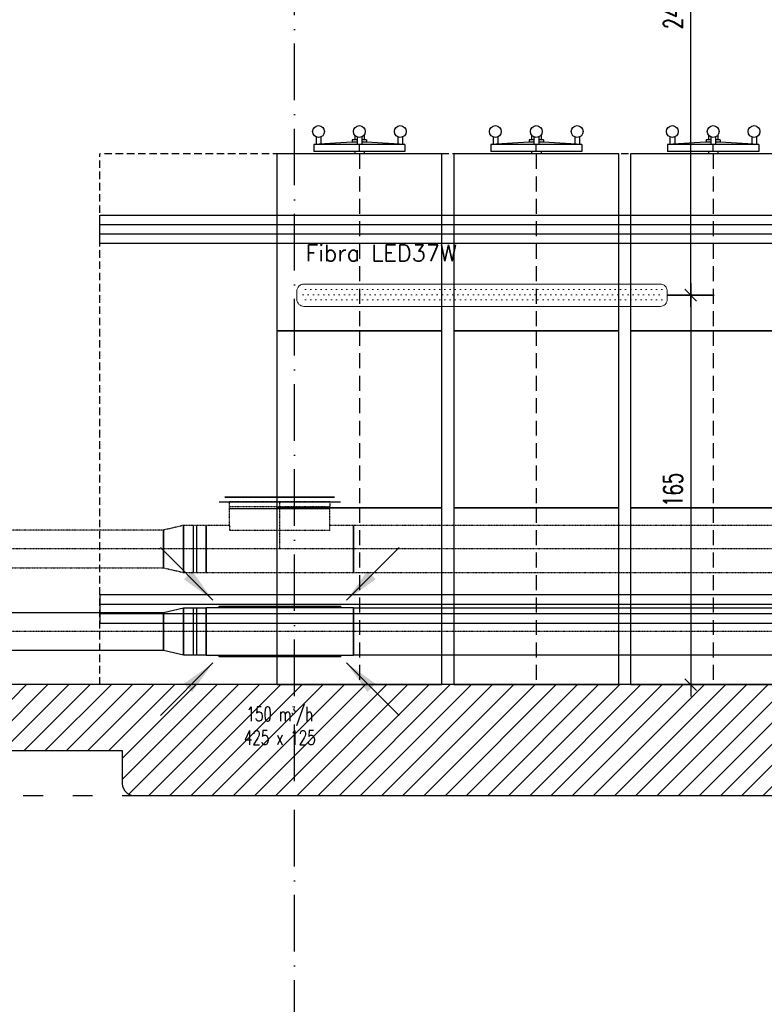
# Model space of a CAD drawing. Header units: millimetres. Extents: x 167273 to 188273, y -125105 to -88145.
# Tile 97 of 210: x 180456 to 180771, y -122516 to -122099. Entities that reach past the tile are written whole.
import ezdxf

# ---------------------------------------------------------------- set-up
doc = ezdxf.new("R2010")
doc.units = ezdxf.units.MM
doc.header["$PDMODE"] = 35
doc.header["$PDSIZE"] = 5
for name, pattern in [('ACAD_ISO03W100', [30, 12, -18]), ('ACAD_ISO10W100', [18, 12, -3, 0, -3]), ('DASHDOT', [1, 0.5, -0.25, 0, -0.25]), ('HIDDEN', [9.525, 6.35, -3.175]), ('WENT_2', [1.5, 0.5, -1]), ('WENT_3', [1.6, 0.5, -0.5, 0.1, -0.5])]:
    doc.linetypes.add(name, pattern=pattern)
for name, color, linetype in [('a-osie', 1, 'ACAD_ISO10W100'), ('a-wymiary', 9, 'Continuous'), ('b-cienka', 9, 'Continuous'), ('b-przerywana1', 9, 'ACAD_ISO03W100'), ('b-ściany', 2, 'Continuous'), ('c-meb_przerywana', 5, 'HIDDEN'), ('c-meble', 5, 'Continuous'), ('c-wyposażenie', 5, 'Continuous'), ('FLUID-N-BIB-SYM', 7, 'Continuous'), ('FLUID-W-BIB-120-ARRGR', 7, 'Continuous'), ('FLUID-W-BIB-SYM', 7, 'Continuous'), ('h-hatch', 8, 'Continuous')]:
    doc.layers.add(name, color=color, linetype=linetype)
for name, color, linetype, lineweight in [('EL_oprawy', 72, 'Continuous', 5), ('FLUID-N-BIB', 8, 'Continuous', 30), ('FLUID-W-BIB', 220, 'Continuous', 30)]:
    doc.layers.add(name, color=color, linetype=linetype, lineweight=lineweight)
doc.layers.add('x-pom', color=6, linetype='HIDDEN', plot=False)
doc.styles.add('ES1', font='romans.shx', dxfattribs={"width": 0.7, "height": 12})
doc.styles.add('FDBES', font='romans.shx', dxfattribs={"width": 0.7, "height": 10})
doc.styles.add('PPAB_50', font='romans.shx', dxfattribs={"width": 0.7, "height": 8})
doc.styles.add('ROMANS', font='romans.shx', dxfattribs={"width": 0.7, "height": 10})
doc.dimstyles.new('FDBES', dxfattribs={"dimscale": 50, "dimtxt": 4, "dimasz": 2.5, "dimexe": 0.8, "dimexo": 2, "dimgap": 1, "dimtad": 1, "dimdsep": 46, "dimtxsty": 'FDBES', "dimcen": 2.5, "dimclrd": 4, "dimclre": 5, "dimadec": 0, "dimazin": 0, "dimtfac": 1, "dimtmove": 0, "dimatfit": 3, "dimfxl": 0, "dimarcsym": 0})
doc.dimstyles.new('newPPAB_50', dxfattribs={"dimscale": 0, "dimtxt": 8, "dimasz": 1, "dimexe": 10, "dimexo": 10, "dimgap": 3.5, "dimtad": 1, "dimdec": 0, "dimzin": 0, "dimdsep": 46, "dimtxsty": 'PPAB_50', "dimblk": 'tick_50', "dimcen": 0.09, "dimdle": 5, "dimse1": 1, "dimse2": 1, "dimclrd": 9, "dimclre": 9, "dimclrt": 161, "dimadec": 0, "dimazin": 0, "dimtfac": 1, "dimtdec": 0, "dimtix": 1, "dimtofl": 0, "dimtmove": 2, "dimatfit": 3, "dimldrblk": 'tick_50', "dimfxl": 0, "dimtolj": 1, "dimtzin": 0, "dimarcsym": 0})

# ---------------------------------------------------------------- blocks, each defined once
blk = doc.blocks.new('LED 37W')
h = blk.add_hatch()
h.set_pattern_fill('DOTS', color=256, scale=35)
h.set_pattern_definition([(0, (8e-13, -4e-12), (1.09375, 2.1875), [0, -2.1875])])
h.paths.add_polyline_path([(76.5, 2.75), (-76.5, 2.75), (-76.5, -2.75), (76.5, -2.75)])
blk.add_lwpolyline([(-75.5, -4.75), (75.5, -4.75, 0.414214), (78.5, -1.75), (78.5, 1.75, 0.414214), (75.5, 4.75), (-75.5, 4.75, 0.414214), (-78.5, 1.75), (-78.5, -1.75, 0.414214)], format="xyb", close=True)
at = {"style": 'ES1', "flags": 1}
blk.add_attdef('TYP', (-74.8, 30.4), '', height=12, rotation=360, dxfattribs=at)
at = {"style": 'ES1'}
blk.add_attdef('KOD', (-74.8, 14.37), '', height=12, rotation=360, dxfattribs=at)
blk = doc.blocks.new('*U880')
at = {"linetype": 'Continuous', "lineweight": -2}
for p, q in [((-1000, 0), (-1000, 100)), ((1000, 100), (1000, 0)), ((-1000, -100), (-1000, 0)), ((1000, 0), (1000, -100))]:
    blk.add_line(p, q, dxfattribs=at)
at = {"color": 0, "linetype": 'ByBlock', "lineweight": -2}
for p, q in [((-1000, 100), (1000, 100)), ((1000, -100), (-1000, -100))]:
    blk.add_line(p, q, dxfattribs=at)
at = {"layer": 'FLUID-N-BIB-SYM', "linetype": 'DASHDOT', "lineweight": -3}
blk.add_line((-1000, 0), (1000, 0), dxfattribs=at)
blk = doc.blocks.new('*U1015')
at = {"linetype": 'Continuous', "lineweight": -2}
for p, q in [((-212.5, 200), (-257.5, 200)), ((212.5, 200), (-212.5, 200)), ((257.5, 200), (212.5, 200)), ((-312.5, -100), (-312.5, 100)), ((312.5, 100), (312.5, -100))]:
    blk.add_line(p, q, dxfattribs=at)
at = {"color": 0, "linetype": 'ByBlock', "lineweight": -2}
for p, q in [((-212.5, 200), (-212.5, 170)), ((-212.5, 78.1), (-212.5, 170)), ((212.5, 170), (212.5, 200)), ((212.5, 100), (212.5, 170)), ((-312.5, 100), (-212.5, 100)), ((212.5, 100), (212.5, 78.1)), ((212.5, 100), (312.5, 100)), ((-212.5, 78.1), (212.5, 78.1)), ((312.5, -100), (-312.5, -100))]:
    blk.add_line(p, q, dxfattribs=at)
at = {"linetype": 'Continuous', "lineweight": -3}
blk.add_line((-212.5, 170), (212.5, 170), dxfattribs=at)
at = {"layer": 'FLUID-N-BIB-SYM', "linetype": 'DASHDOT', "lineweight": -3}
for p, q in [((0, 0), (0, 200)), ((0, 180), (0, 200)), ((-312.5, 0), (312.5, 0))]:
    blk.add_line(p, q, dxfattribs=at)
blk = doc.blocks.new('*U879')
at = {"linetype": 'Continuous', "lineweight": -2}
for p, q in [((-42.5, 0), (-42.5, 100)), ((42.5, 80), (42.5, 0)), ((-42.5, -100), (-42.5, 0)), ((42.5, 0), (42.5, -80))]:
    blk.add_line(p, q, dxfattribs=at)
at = {"color": 0, "linetype": 'ByBlock', "lineweight": -2}
for p, q in [((-42.5, 100), (42.5, 80)), ((42.5, -80), (-42.5, -100))]:
    blk.add_line(p, q, dxfattribs=at)
at = {"layer": 'FLUID-N-BIB-SYM', "linetype": 'DASHDOT', "lineweight": -3}
blk.add_line((-42.5, 0), (42.5, 0), dxfattribs=at)
blk = doc.blocks.new('*U878')
at = {"linetype": 'Continuous', "lineweight": -2}
for p, q in [((-47.5, 0), (-47.5, 100)), ((47.5, 100), (47.5, 0)), ((-47.5, -100), (-47.5, 0)), ((47.5, 0), (47.5, -100))]:
    blk.add_line(p, q, dxfattribs=at)
at = {"color": 0, "linetype": 'ByBlock', "lineweight": -2}
for p, q in [((-47.5, 100), (47.5, 100)), ((47.5, -100), (-47.5, -100))]:
    blk.add_line(p, q, dxfattribs=at)
at = {"linetype": 'Continuous', "lineweight": -3}
for p, q in [((-7.5, 100), (-7.5, -100)), ((7.5, 100), (7.5, -100))]:
    blk.add_line(p, q, dxfattribs=at)
at = {"layer": 'FLUID-N-BIB-SYM', "linetype": 'DASHDOT', "lineweight": -3}
blk.add_line((-47.5, 0), (47.5, 0), dxfattribs=at)
blk = doc.blocks.new('*U877')
at = {"linetype": 'Continuous', "lineweight": -2}
for p, q in [((-750, 0), (-750, 80)), ((750, 80), (750, 0)), ((-750, -80), (-750, 0)), ((750, 0), (750, -80))]:
    blk.add_line(p, q, dxfattribs=at)
at = {"color": 0, "linetype": 'ByBlock', "lineweight": -2}
for p, q in [((-750, 80), (750, 80)), ((750, -80), (-750, -80))]:
    blk.add_line(p, q, dxfattribs=at)
at = {"layer": 'FLUID-N-BIB-SYM', "linetype": 'DASHDOT', "lineweight": -3}
blk.add_line((-750, 0), (750, 0), dxfattribs=at)
blk = doc.blocks.new('*U1010')
at = {"color": 0, "linetype": 'ByBlock', "lineweight": -2}
for p, q in [((-232.5, 0), (-212.5, 0)), ((-232.5, 0, 20), (232.5, 0, 20)), ((212.5, 0), (-212.5, 0)), ((-212.5, 0, -20), (-212.5, 0)), ((-212.5, 0, -20), (212.5, 0, -20)), ((212.5, 0), (212.5, 0, -20)), ((212.5, 0), (232.5, 0))]:
    blk.add_line(p, q, dxfattribs=at)
at = {"linetype": 'Continuous', "lineweight": -3}
for p, q in [((232.5, 0, 20), (-232.5, 0, 20)), ((-232.5, 0, 20), (232.5, 0, 20))]:
    blk.add_line(p, q, dxfattribs=at)
blk = doc.blocks.new('*U876')
at = {"color": 0, "linetype": 'ByBlock', "lineweight": -2}
for p, q in [((1000, 0, -100), (-1000, 0, -100)), ((-1000, 0, 100), (1000, 0, 100))]:
    blk.add_line(p, q, dxfattribs=at)
at = {"linetype": 'Continuous', "lineweight": -2}
for p, q in [((1000, 0, -100), (1000, 0, 100)), ((-1000, 0, 100), (-1000, 0, -100))]:
    blk.add_line(p, q, dxfattribs=at)
at = {"layer": 'FLUID-W-BIB-SYM', "linetype": 'WENT_3', "lineweight": -3}
blk.add_line((-1000, 0), (1000, 0), dxfattribs=at)
blk = doc.blocks.new('*U1006')
at = {"color": 0, "linetype": 'ByBlock', "lineweight": -2}
for p, q in [((312.5, 0, 100), (-312.5, 0, 100)), ((-312.5, 0, -100), (312.5, 0, -100)), ((-250, 0, -100), (-257.5, 0, -107.5)), ((-257.5, 0, 107.5), (-250, 0, 100)), ((257.5, 0, -107.5), (250, 0, -100)), ((257.5, 0, 107.5), (250, 0, 100))]:
    blk.add_line(p, q, dxfattribs=at)
at = {"linetype": 'Continuous', "lineweight": -2}
for p, q in [((312.5, 0), (312.5, 0, 100)), ((-312.5, 0), (-312.5, 0, -100)), ((-312.5, 0, 100), (-312.5, 0)), ((257.5, 0, -107.5), (-257.5, 0, -107.5)), ((-257.5, 0, 107.5), (257.5, 0, 107.5)), ((-257.5, 0, -107.5), (-257.5, 0, -100)), ((-257.5, 0, 100), (-257.5, 0, 107.5)), ((257.5, 0, 107.5), (257.5, 0, 100)), ((257.5, 0, -100), (257.5, 0, -107.5)), ((312.5, 0, -100), (312.5, 0))]:
    blk.add_line(p, q, dxfattribs=at)
at = {"layer": 'FLUID-W-BIB-SYM', "linetype": 'WENT_3', "lineweight": -3}
blk.add_line((-312.5, 0), (312.5, 0), dxfattribs=at)
blk = doc.blocks.new('*U875')
at = {"color": 0, "linetype": 'ByBlock', "lineweight": -2}
for p, q in [((42.5, 0, -80), (-42.5, 0, -100)), ((-42.5, 0, 100), (42.5, 0, 80))]:
    blk.add_line(p, q, dxfattribs=at)
at = {"linetype": 'Continuous', "lineweight": -2}
for p, q in [((-42.5, 0, 100), (-42.5, 0, -100)), ((42.5, 0, -80), (42.5, 0, 80))]:
    blk.add_line(p, q, dxfattribs=at)
at = {"layer": 'FLUID-W-BIB-SYM', "linetype": 'WENT_3', "lineweight": -3}
blk.add_line((-42.5, 0), (42.5, 0), dxfattribs=at)
blk = doc.blocks.new('*U874')
at = {"color": 0, "linetype": 'ByBlock', "lineweight": -2}
for p, q in [((47.5, 0, -100), (-47.5, 0, -100)), ((-47.5, 0, 100), (47.5, 0, 100))]:
    blk.add_line(p, q, dxfattribs=at)
at = {"linetype": 'Continuous', "lineweight": -2}
for p, q in [((-47.5, 0, 100), (-47.5, 0, -100)), ((47.5, 0, -100), (47.5, 0, 100))]:
    blk.add_line(p, q, dxfattribs=at)
at = {"linetype": 'Continuous', "lineweight": -3}
for p, q in [((-7.5, 0, -100), (-7.5, 0, 100)), ((7.5, 0, -100), (7.5, 0, 100))]:
    blk.add_line(p, q, dxfattribs=at)
at = {"layer": 'FLUID-W-BIB-SYM', "linetype": 'WENT_3', "lineweight": -3}
blk.add_line((-47.5, 0), (47.5, 0), dxfattribs=at)
blk = doc.blocks.new('*U873')
at = {"color": 0, "linetype": 'ByBlock', "lineweight": -2}
for p, q in [((750, 0, -80), (-750, 0, -80)), ((-750, 0, 80), (750, 0, 80))]:
    blk.add_line(p, q, dxfattribs=at)
at = {"linetype": 'Continuous', "lineweight": -2}
for p, q in [((-750, 0, 80), (-750, 0, -80)), ((750, 0, -80), (750, 0, 80))]:
    blk.add_line(p, q, dxfattribs=at)
at = {"layer": 'FLUID-W-BIB-SYM', "linetype": 'WENT_3', "lineweight": -3}
blk.add_line((-750, 0), (750, 0), dxfattribs=at)
blk = doc.blocks.new('regal trerowanie g')
at = {"layer": 'c-meble', "ltscale": 0.5}
for p, q in [((23808.2, -32951.9), (23808.2, -32955)), ((23810.2, -32951.9), (23810.2, -32954.77)), ((23823.53, -32953.11), (23823.53, -32954.11)), ((23825.53, -32953.11), (23823.53, -32953.11)), ((23824.53, -32951.11), (23824.53, -32953.11)), ((23825.53, -32951.9), (23825.53, -32955.11)), ((23827.53, -32951.9), (23827.53, -32955.11)), ((23829.53, -32953.11), (23827.53, -32953.11)), ((23828.53, -32951.11), (23828.53, -32953.11)), ((23829.53, -32953.11), (23829.53, -32954.11)), ((23842.85, -32951.9), (23842.85, -32954.95)), ((23844.85, -32951.9), (23844.85, -32955.06)), ((23823.32, -32954.11), (23807.2, -32955.11)), ((23845.85, -32955.11), (23807.2, -32955.11)), ((23807.2, -32955.11), (23807.2, -32958.11)), ((23825.53, -32954.11), (23823.32, -32954.11)), ((23826.53, -32958.11), (23826.53, -32955.11)), ((23829.53, -32954.11), (23827.53, -32954.11)), ((23845.85, -32955.11), (23829.53, -32954.11)), ((23845.85, -32955.11), (23845.85, -32958.11)), ((23845.85, -32958.11), (23807.2, -32958.11)), ((23824.53, -32958.11), (23824.53, -32959.11)), ((23828.53, -32959.11), (23824.53, -32959.11)), ((23828.53, -32958.11), (23828.53, -32959.11))]:
    blk.add_line(p, q, dxfattribs=at)
for centre in [(23809.2, -32949.61), (23826.53, -32949.61), (23843.85, -32949.61)]:
    blk.add_circle(centre, 2.5, dxfattribs=at)
blk = doc.blocks.new('tick_50')
at = {"color": 9, "ltscale": 20}
for p, q in [((0, 10), (0, -10)), ((-5, 0), (5, 0))]:
    blk.add_line(p, q, dxfattribs=at)
at = {"color": 0}
blk.add_line((2.5, 2.5), (-2.5, -2.5), dxfattribs=at)
blk = doc.blocks.new('*D1453')
at = {"layer": 'a-wymiary', "color": 9, "lineweight": -2}
blk.add_line((180740.27, -122216.79), (180740.27, -122379.89), dxfattribs=at)
at = {"layer": 'Defpoints', "color": 0}
for p in [(180651.81, -122215.79), (180651.81, -122380.89), (180740.27, -122380.89)]:
    blk.add_point(p, dxfattribs=at)
at = {"layer": 'a-wymiary', "color": 9, "lineweight": -2}
for p, rotation in [((180740.27, -122215.79), 90), ((180740.27, -122380.89), 270)]:
    blk.add_blockref('tick_50', p, dxfattribs=dict(at, rotation=rotation))
at = {"layer": 'a-wymiary', "color": 161, "insert": (180732.77, -122298.34), "char_height": 8, "attachment_point": 5, "rotation": 90, "style": 'PPAB_50'}
blk.add_mtext('\\A1;165', dxfattribs=at)
blk = doc.blocks.new('*U785')
blk.add_leader([(0, 0), (22.27, 22.27)], dimstyle='FDBES', override={"dimscale": 6, "dimclrd": 256})
blk = doc.blocks.new('*U786')
blk.add_leader([(0, 0), (-22.27, 22.27)], dimstyle='FDBES', override={"dimscale": 6, "dimclrd": 256})
blk = doc.blocks.new('*U787')
blk.add_leader([(0, 0), (22.27, -22.27)], dimstyle='FDBES', override={"dimscale": 6, "dimclrd": 256})
blk = doc.blocks.new('*U788')
blk.add_leader([(0, 0), (-22.27, -22.27)], dimstyle='FDBES', override={"dimscale": 6, "dimclrd": 256})

msp = doc.modelspace()

# ---------------------------------------------------------------- hatches: boundary and pattern name
at = {"layer": 'h-hatch'}
h = msp.add_hatch(dxfattribs=at)
h.set_pattern_fill('ANSI31', color=256, scale=2, style=0)
h.set_pattern_definition([(45, (-26550.2005, 31481.7547), (-4.49012806, 4.49012806), [])])
h.paths.add_polyline_path([(180985.81, -122388.89), (180985.81, -122380.89), (180960.81, -122380.89), (180960.81, -122130.89), (180937.81, -122130.89), (180937.81, -122380.89), (180394.31, -122380.89), (180394.31, -122408.89), (180499.31, -122408.89), (180499.31, -122422.89, 0.450014), (180505.31, -122427.89), (181367.31, -122427.89, 0.450014), (181373.31, -122422.89), (181373.31, -122409.89), (181478.31, -122409.89), (181478.31, -122380.89), (181290.81, -122380.89), (181290.81, -122388.89), (181290.81, -122402.89), (181276.81, -122402.89), (181276.81, -122388.89), (181276.81, -122380.89), (180999.81, -122380.89), (180999.81, -122388.89), (180999.81, -122402.89), (180985.81, -122402.89)])

# ---------------------------------------------------------------- linework, layer by layer
at = {"layer": 'a-osie', "ltscale": 2}
msp.add_line((180572.31, -122782.89), (180572.31, -121650.89), dxfattribs=at)
at = {"layer": 'b-cienka', "ltscale": 0.5}
for points in [[(180489.81, -122181.89), (180937.81, -122181.89), (180937.81, -122193.89), (180489.81, -122193.89)], [(180489.81, -122354.89), (180937.81, -122354.89), (180937.81, -122342.89), (180489.81, -122342.89)]]:
    msp.add_lwpolyline(points, close=True, dxfattribs=at)
at = {"layer": 'b-przerywana1', "ltscale": 0.7}
msp.add_line((180268.31, -122427.89), (180505.31, -122427.89), dxfattribs=at)
at = {"layer": 'b-ściany'}
for p, q in [((180937.81, -122380.89), (180394.31, -122380.89)), ((180394.31, -122408.89), (180499.31, -122408.89)), ((180499.31, -122408.89), (180499.31, -122422.89)), ((180505.31, -122427.89), (181367.31, -122427.89))]:
    msp.add_line(p, q, dxfattribs=at)
msp.add_arc((180504.53, -122422.74), 5.22, 181.7376, 278.6512, dxfattribs=at)
at = {"layer": 'c-meb_przerywana', "ltscale": 0.5}
for p in [(180489.81, -122380.89), (180937.81, -122155.89)]:
    msp.add_line(p, (180489.81, -122155.89), dxfattribs=at)
at = {"layer": 'c-meb_przerywana'}
for p, q in [((180599.81, -122155.89), (180599.81, -122230.89)), ((180674.81, -122155.89), (180674.81, -122230.89)), ((180749.81, -122155.89), (180749.81, -122230.89)), ((180599.81, -122230.89), (180599.81, -122305.89)), ((180674.81, -122230.89), (180674.81, -122305.89)), ((180749.81, -122230.89), (180749.81, -122305.89)), ((180599.81, -122305.89), (180599.81, -122380.89)), ((180674.81, -122305.89), (180674.81, -122380.89)), ((180749.81, -122305.89), (180749.81, -122380.89))]:
    msp.add_line(p, q, dxfattribs=at)
at = {"layer": 'c-wyposażenie', "ltscale": 0.5}
for p, q in [((180937.81, -122185.89), (180489.81, -122185.89)), ((180937.81, -122189.89), (180489.81, -122189.89)), ((180937.81, -122346.89), (180489.81, -122346.89)), ((180937.81, -122350.89), (180489.81, -122350.89))]:
    msp.add_line(p, q, dxfattribs=at)
at = {"layer": 'c-wyposażenie'}
for points in [[(180564.81, -122230.89), (180634.81, -122230.89), (180634.81, -122155.89), (180564.81, -122155.89)], [(180639.81, -122230.89), (180709.81, -122230.89), (180709.81, -122155.89), (180639.81, -122155.89)], [(180714.81, -122230.89), (180784.81, -122230.89), (180784.81, -122155.89), (180714.81, -122155.89)], [(180564.81, -122305.89), (180634.81, -122305.89), (180634.81, -122230.89), (180564.81, -122230.89)], [(180639.81, -122305.89), (180709.81, -122305.89), (180709.81, -122230.89), (180639.81, -122230.89)], [(180714.81, -122305.89), (180784.81, -122305.89), (180784.81, -122230.89), (180714.81, -122230.89)], [(180564.81, -122380.89), (180634.81, -122380.89), (180634.81, -122305.89), (180564.81, -122305.89)], [(180639.81, -122380.89), (180709.81, -122380.89), (180709.81, -122305.89), (180639.81, -122305.89)], [(180714.81, -122380.89), (180784.81, -122380.89), (180784.81, -122305.89), (180714.81, -122305.89)]]:
    msp.add_lwpolyline(points, close=True, dxfattribs=at)

# ---------------------------------------------------------------- block references
at = {"layer": 'EL_oprawy', "ltscale": 0.5}
ref = msp.add_blockref('LED 37W', (180651.81, -122215.79), dxfattribs=at)
ref.add_attrib('KOD', 'Fibra LED37W', (180577.01, -122201.42), dxfattribs={"layer": '0', "ltscale": 0.5, "height": 7, "style": 'ES1'})
at = {"layer": 'FLUID-N-BIB', "linetype": 'WENT_2', "extrusion": (-1.22465e-16, -3.42114e-48, -1), "xscale": 0.1000000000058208, "yscale": 0.1000000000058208, "zscale": 0.1}
for name, p in [('*U1015', (-180566.06, -122323.39, 55.5)), ('*U877', (-180441.81, -122323.39, 55.5)), ('*U879', (-180521.06, -122323.39, 55.5)), ('*U878', (-180530.06, -122323.39, 55.5)), ('*U880', (-180697.31, -122323.39, 55.5))]:
    msp.add_blockref(name, p, dxfattribs=at)
at = {"layer": 'FLUID-N-BIB', "linetype": 'WENT_2', "extrusion": (8.55285e-49, 1, 6.12323e-17), "xscale": 0.1000000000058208, "yscale": 0.1, "zscale": 0.1000000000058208, "rotation": 180}
msp.add_blockref('*U1010', (-180566.06, -55.5, -122303.39), dxfattribs=at)
at = {"layer": 'FLUID-W-BIB', "linetype": 'Continuous', "extrusion": (6.12323e-17, -1, 1.83697e-16), "xscale": 0.1000000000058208, "yscale": 0.1, "zscale": 0.1000000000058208, "rotation": 180}
for name, p in [('*U875', (180521.06, -55.5, 122358.39)), ('*U874', (180530.06, -55.5, 122358.39)), ('*U1006', (180566.06, -55.5, 122358.39)), ('*U876', (180697.31, -55.5, 122358.39)), ('*U873', (180441.81, -55.5, 122358.39))]:
    msp.add_blockref(name, p, dxfattribs=at)
at = {"layer": 'FLUID-W-BIB-120-ARRGR', "rotation": 180}
for name, p in [('*U787', (180537.74, -122345.07, -78)), ('*U788', (180594.38, -122345.07, -78)), ('*U785', (180537.74, -122371.71, -78)), ('*U786', (180594.38, -122371.71, -78))]:
    msp.add_blockref(name, p, dxfattribs=at)
at = {"layer": 'x-pom'}
for p in [(156773.29, -89196.78), (156848.29, -89196.78), (156923.29, -89196.78)]:
    msp.add_blockref('regal trerowanie g', p, dxfattribs=at)

# ---------------------------------------------------------------- texts
at = {"layer": 'FLUID-W-BIB-120-ARRGR', "insert": (180566.06, -122398.39, -55.5), "char_height": 6, "attachment_point": 5, "style": 'ROMANS'}
msp.add_mtext('150 m{\\A2;\\H0.5x;3}/h\\P425 x 125', dxfattribs=at)

# ---------------------------------------------------------------- dimensions: what is measured, and where the dimension line sits
at = {"layer": 'a-wymiary'}
msp.add_linear_dim(base=(180740.27, -121975.79), p1=(180661.98, -122215.79), p2=(180661.98, -121975.79), angle=90, dimstyle='newPPAB_50', override={"dimscale": 1}, dxfattribs=at).render()
dim = msp.add_linear_dim(base=(180740.27, -122380.89), p1=(180651.81, -122215.79), p2=(180651.81, -122380.89), angle=90, dimstyle='newPPAB_50', override={"dimscale": 1}, dxfattribs=at)
dim.commit()
dim.dimension.update_dxf_attribs({"geometry": '*D1453', "text_midpoint": (180732.77, -122298.34)})

doc.saveas('drawing.dxf')
